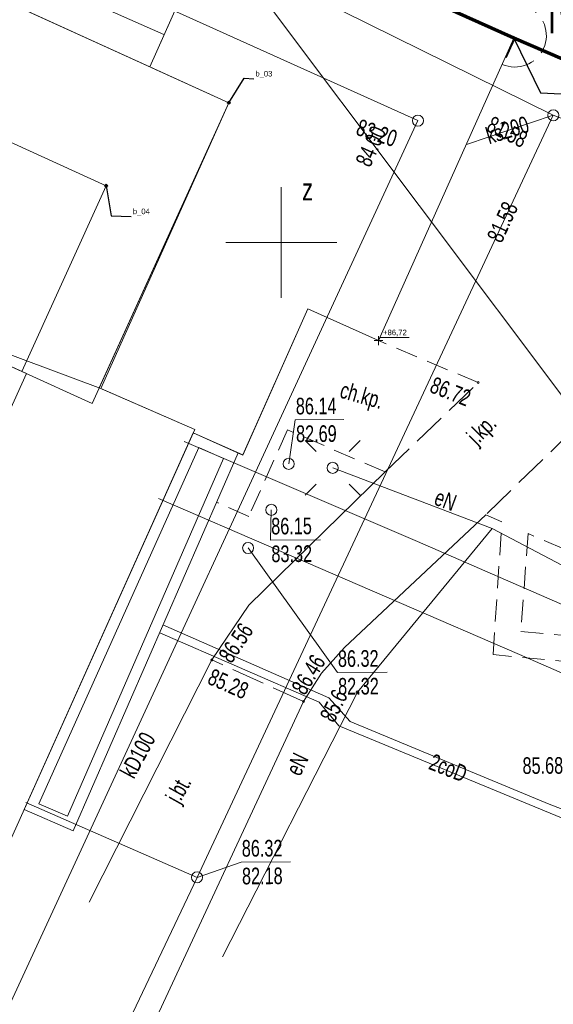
# Model space of a CAD drawing. Header units: metres. Extents: x -1013 to 1493500, y -5789517 to 1032.
# Tile 23 of 66: x -14 to 10, y -70 to -25. Entities that reach past the tile are written whole.
import ezdxf
from ezdxf.xclip import XClip

# ---------------------------------------------------------------- set-up
doc = ezdxf.new("R2010")
doc.units = ezdxf.units.M
doc.header["$MEASUREMENT"] = 0
doc.header["$XCLIPFRAME"] = 0
doc.linetypes.add('2_KTCR02', pattern=[1.5, 1, -0.5])
doc.linetypes.add('2_KTJZ01', pattern=[2, 1.5, -0.5])
doc.layers.add('700-L Mapa 1_100 dwg', color=7, linetype='Continuous')
for name, color, linetype, lineweight in [('703-L Płaszczyzny podejścia 2D3', 152, 'Continuous', 30), ('708-L Opisy_ numeracja obiektów85', 1, 'Continuous', 25), ('709-L Rzędne terenu25', 5, 'Continuous', 13), ('709-L Rzędne terenu85', 1, 'Continuous', 25), ('713-L Obiekty-budynki1', 7, 'Continuous', 13), ('720-L Oznakowanie lądowiska1', 7, 'Continuous', 13), ('720-L Oznakowanie lądowiska176', 203, 'Continuous', 25), ('722-L Obiekty_Latarnie_ słupy_ anteny1', 7, 'Continuous', 13), ('798-L Zakres inwestycji9', 142, 'Continuous', 70), ('ex_02_DXF_MZ_500_4_Dzialki7', 9, 'Continuous', 18), ('ex_02_DXF_MZ_500_4_EGBB_E_T_07', 9, 'Continuous', 18), ('ex_02_DXF_MZ_500_4_EGBB_L_07', 9, 'Continuous', 18), ('ex_02_DXF_MZ_500_4_EGBB_L_17', 9, 'Continuous', 18), ('ex_02_DXF_MZ_500_4_EGBC_L_07', 9, 'Continuous', 18), ('ex_02_DXF_MZ_500_4_EGBE_L_07', 9, 'Continuous', 18), ('ex_02_DXF_MZ_500_4_KTCR_E_T_17', 9, 'Continuous', 18), ('ex_02_DXF_MZ_500_4_KTCR_L_17', 9, 'Continuous', 18), ('ex_02_DXF_MZ_500_4_KTJZ_E_T_07', 9, 'Continuous', 18), ('ex_02_DXF_MZ_500_4_KTJZ_L_07', 9, 'Continuous', 18), ('ex_02_DXF_MZ_500_4_KTKR_D_L_07', 9, 'Continuous', 18), ('ex_02_DXF_MZ_500_4_KTKR_L_07', 9, 'Continuous', 18), ('ex_02_DXF_MZ_500_4_Numery_konturow3', 9, 'Continuous', 18), ('ex_02_DXF_MZ_500_4_Podzial_sekcyjny_krzyze7', 9, 'Continuous', 18), ('ex_02_DXF_MZ_500_4_RTPW_T_17', 9, 'Continuous', 18), ('ex_02_DXF_MZ_500_4_SUPC_D_L_1200', 9, 'Continuous', 18), ('ex_02_DXF_MZ_500_4_SUPC_E_T_1200', 9, 'Continuous', 18), ('ex_02_DXF_MZ_500_4_SUPE_E_T_31', 9, 'Continuous', 18), ('ex_02_DXF_MZ_500_4_SUPE_L_31', 9, 'Continuous', 18), ('ex_02_DXF_MZ_500_4_SUPK_D_L_434', 9, 'Continuous', 18), ('ex_02_DXF_MZ_500_4_SUPK_E_T_434', 9, 'Continuous', 18), ('ex_02_DXF_MZ_500_4_SUPK_L_434', 9, 'Continuous', 18), ('ex_02_DXF_MZ_500_4_SUSM_T_07', 9, 'Continuous', 18), ('ex_02_DXF_MZ_500_4_SUSM_T_37', 9, 'Continuous', 18), ('ex_02_DXF_MZ_500_4_SUTC_T_0200', 9, 'Continuous', 18), ('ex_02_DXF_MZ_500_4_SUTE_T_01', 9, 'Continuous', 18), ('ex_02_DXF_MZ_500_4_SUTK_T_034', 9, 'Continuous', 18), ('ex_02_DXF_MZ_500_4_SUUK_D_T_234', 9, 'Continuous', 18)]:
    doc.layers.add(name, color=color, linetype=linetype, lineweight=lineweight)
doc.layers.get('700-L Mapa 1_100 dwg').off()
doc.styles.add('STYL_AUTOMATYCZNY_2', font='Arial.ttf')
doc.styles.add('STYL_AUTOMATYCZNY_3', font='Arial Narrow.ttf')
doc.styles.add('STYL_AUTOMATYCZNY_4', font='Arial.ttf', dxfattribs={"width": 0.7})
doc.linetypes.add('Linia z krzyżyków', pattern='A,0,[1,88_A.L.03 Sytuacja 1_1001.Shx,S=0.015873,R=0,X=0,Y=0],-2,0', length=2)
doc.dimstyles.new('STYL_AUTOMATYCZNY__4', dxfattribs={"dimtxt": 0.18, "dimasz": 0.0912, "dimexe": 0.18, "dimexo": 0.0625, "dimgap": 0, "dimtad": 0, "dimtih": 1, "dimtoh": 1, "dimdec": 4, "dimzin": 0, "dimdsep": 46, "dimcen": 0.09, "dimadec": 0, "dimazin": 0, "dimtfac": 1, "dimtdec": 4, "dimtmove": 0, "dimatfit": 3, "dimldrblk": 'ARROWHEAD_7', "dimfxl": 1, "dimtolj": 1, "dimtzin": 0, "dimarcsym": 0})
pattern_1 = [(0, (0, 0), (0, 0.1732051), [0, -0.1]), (0, (0.05, 0.0866), (0, 0.1732051), [0, -0.1])]

# ---------------------------------------------------------------- blocks, each defined once
blk = doc.blocks.new('ARROWHEAD_7')
at = {"color": 0, "linetype": 'Continuous', "lineweight": 0}
for p, q in [((0, 0), (-1, 0)), ((-0.25, 0), (0.25, 0)), ((0, -0.25), (0, 0.25))]:
    blk.add_line(p, q, dxfattribs=at)
blk.add_circle((0, 0), 0.25, dxfattribs=at)
blk = doc.blocks.new('Rysunek_1_4', base_point=(-51.91, -72.413))
at = {"layer": 'ex_02_DXF_MZ_500_4_Dzialki7', "color": 9, "linetype": 'Continuous', "lineweight": 18}
blk.add_line((-30.9, 13.243), (13.78, -46.247), dxfattribs=at)
at = {"layer": 'ex_02_DXF_MZ_500_4_EGBB_L_07', "color": 9, "linetype": 'Continuous', "lineweight": 18}
for p, q in [((-7.85, -27.397), (-4.62, -20.177)), ((-4.62, -20.177), (8.59, -26.107)), ((8.59, -26.107), (2.48, -39.757)), ((-4.28, -29.017), (-7.85, -27.397)), ((-10.05, -41.917), (-4.28, -29.017)), ((-0.714, -38.327), (-3.65, -44.917)), ((2.48, -39.757), (-0.714, -38.327)), ((-5.82, -43.767), (-10.05, -41.917)), ((-5.888, -43.92), (-5.82, -43.767)), ((-3.65, -44.917), (-5.888, -43.92))]:
    blk.add_line(p, q, dxfattribs=at)
at = {"layer": 'ex_02_DXF_MZ_500_4_EGBB_L_17', "color": 9, "linetype": 'Continuous', "lineweight": 18}
for p, q in [((-59.98, -3.697), (-7.85, -27.397)), ((-7.85, -27.397), (-4.28, -29.017)), ((-4.28, -29.017), (-10.05, -41.917)), ((-10.05, -41.917), (-20.437, -38.049)), ((-10.05, -41.917), (-20.437, -38.049)), ((-10.05, -41.917), (-5.82, -43.767)), ((-5.82, -43.767), (-40.536, -121.038))]:
    blk.add_line(p, q, dxfattribs=at)
at = {"layer": 'ex_02_DXF_MZ_500_4_EGBC_L_07', "color": 9, "linetype": 'Continuous', "lineweight": 18}
for p, q in [((-59.98, -3.697), (-7.85, -27.397)), ((-7.85, -27.397), (-4.28, -29.017)), ((-4.28, -29.017), (-10.05, -41.917)), ((-10.05, -41.917), (-20.44, -38.047))]:
    blk.add_line(p, q, dxfattribs=at)
at = {"layer": 'ex_02_DXF_MZ_500_4_EGBE_L_07', "color": 9, "linetype": 'Continuous', "lineweight": 18}
for p, q in [((-5.888, -43.92), (-13.518, -60.916)), ((-3.859, -44.824), (-5.888, -43.92)), ((-12.855, -60.66), (-5.636, -44.579)), ((-11.302, -61.879), (-3.859, -44.824)), ((-5.636, -44.579), (-4.516, -45.079)), ((-4.516, -45.079), (-11.561, -61.222)), ((-11.561, -61.222), (-12.855, -60.66)), ((-13.518, -60.916), (-11.302, -61.879))]:
    blk.add_line(p, q, dxfattribs=at)
at = {"layer": 'ex_02_DXF_MZ_500_4_KTCR_L_17', "color": 9, "linetype": '2_KTCR02', "lineweight": 18}
for p, q in [((6.98, -41.647), (2.48, -39.757)), ((-1.63, -43.787), (-3.38, -47.697)), ((2.78, -45.677), (-1.63, -43.787)), ((-3.38, -47.697), (-4.79, -47.067)), ((8.05, -47.927), (7.32, -47.617)), ((7.65, -53.927), (8.05, -47.927)), ((9.23, -48.467), (8.91, -52.877)), ((15.01, -50.937), (9.23, -48.467)), ((8.91, -52.877), (17.42, -53.657)), ((17.44, -54.867), (7.65, -53.927))]:
    blk.add_line(p, q, dxfattribs=at)
at = {"layer": 'ex_02_DXF_MZ_500_4_KTJZ_L_07', "color": 9, "linetype": '2_KTJZ01', "lineweight": 18}
for p, q in [((2.78, -45.677), (6.98, -41.647)), ((11.33, -43.727), (7.32, -47.617)), ((-0.91, -56.047), (-5.04, -54.167))]:
    blk.add_line(p, q, dxfattribs=at)
blk.add_arc((8.636, -25.988), 1.421, 246.1164, 65.2626, dxfattribs=at)
at = {"layer": 'ex_02_DXF_MZ_500_4_KTKR_D_L_07', "color": 9, "linetype": 'Continuous', "lineweight": 18}
for p, q in [((-10.588, -65.101), (-5.04, -54.167)), ((-10.111, -75.81), (-0.91, -56.047))]:
    blk.add_line(p, q, dxfattribs=at)
at = {"layer": 'ex_02_DXF_MZ_500_4_KTKR_L_07', "color": 9, "linetype": 'Continuous', "lineweight": 18}
for p, q in [((-7.21, -25.947), (-12.31, -23.677)), ((-3.38, -51.697), (2.78, -45.677)), ((7.32, -47.617), (0.94, -53.607)), ((-5.04, -54.167), (-3.38, -51.697)), ((0.94, -53.607), (-0.09, -54.767)), ((-0.09, -54.767), (-0.91, -56.047))]:
    blk.add_line(p, q, dxfattribs=at)
at = {"layer": 'ex_02_DXF_MZ_500_4_Podzial_sekcyjny_krzyze7', "color": 9, "linetype": 'Continuous', "lineweight": 18}
for p, q in [((-1.91, -37.827), (-1.91, -32.827)), ((-4.41, -35.327), (0.59, -35.327))]:
    blk.add_line(p, q, dxfattribs=at)
at = {"layer": 'ex_02_DXF_MZ_500_4_RTPW_T_17', "color": 9, "linetype": 'Continuous', "lineweight": 18}
for centre in [(6.98, -41.647), (-5.04, -54.167), (-0.91, -56.047)]:
    blk.add_circle(centre, 0.045, dxfattribs=at)
at = {"layer": 'ex_02_DXF_MZ_500_4_SUPC_D_L_1200', "color": 9, "linetype": 'Continuous', "lineweight": 18}
for p, q in [((4.246, -48.827), (-6.301, -44.305)), ((-7.453, -46.887), (8.839, -53.927)), ((27.476, -58.929), (4.246, -48.827)), ((-7.263, -52.587), (0.241, -55.869)), ((-0.194, -56.072), (-7.399, -52.94)), ((8.839, -53.927), (26.304, -61.566)), ((0.241, -55.869), (1.195, -56.944)), ((0.687, -57.137), (-0.194, -56.072)), ((12.919, -62.205), (0.687, -57.137)), ((1.195, -56.944), (10.176, -60.675)), ((10.176, -60.675), (31.415, -68.835))]:
    blk.add_line(p, q, dxfattribs=at)
at = {"layer": 'ex_02_DXF_MZ_500_4_SUPE_L_31', "color": 9, "linetype": 'Continuous', "lineweight": 18}
for p, q in [((7.61, -48.237), (0.41, -45.497)), ((1.53, -55.617), (7.61, -48.237)), ((11.67, -50.367), (7.61, -48.237)), ((-4.56, -67.567), (1.53, -55.617))]:
    blk.add_line(p, q, dxfattribs=at)
at = {"layer": 'ex_02_DXF_MZ_500_4_SUPK_D_L_434', "color": 9, "linetype": 'Continuous', "lineweight": 18}
for p, q in [((-25.863, -11.665), (10.37, -29.587)), ((-33.867, -12.631), (4.257, -29.825)), ((10.37, -29.587), (-5.714, -63.978)), ((10.37, -29.587), (46.514, -43.249)), ((4.257, -29.825), (-14.578, -70.581)), ((-5.714, -63.978), (-13.448, -60.592)), ((-5.714, -63.978), (-9.636, -72.256))]:
    blk.add_line(p, q, dxfattribs=at)
at = {"layer": 'ex_02_DXF_MZ_500_4_SUPK_L_434', "color": 9, "linetype": 'Continuous', "lineweight": 18}
blk.add_line((6.445, -30.899), (10.37, -29.587), dxfattribs=at)
at = {"layer": 'ex_02_DXF_MZ_500_4_SUSM_T_07', "color": 9, "linetype": 'Continuous', "lineweight": 18}
for p, q in [((-0.332, -44.755), (-0.827, -44.26)), ((1.153, -44.755), (1.648, -44.26)), ((-0.332, -46.24), (-0.827, -46.735)), ((1.153, -46.24), (1.648, -46.735))]:
    blk.add_line(p, q, dxfattribs=at)
at = {"layer": 'ex_02_DXF_MZ_500_4_SUSM_T_37', "color": 9, "linetype": 'Continuous', "lineweight": 18}
blk.add_circle((0.41, -45.497), 0.25, dxfattribs=at)
at = {"layer": 'ex_02_DXF_MZ_500_4_SUTE_T_01', "color": 9, "linetype": 'Continuous', "lineweight": 18}
blk.add_circle((1.53, -55.617), 0.0625, dxfattribs=at)
at = {"layer": 'ex_02_DXF_MZ_500_4_SUTK_T_034', "color": 9, "linetype": 'Continuous', "lineweight": 18}
for p, q in [((-1.575, -45.317), (-1.279, -43.335)), ((-1.279, -43.335), (0.92, -43.32)), ((-2.36, -47.393), (-2.391, -48.753)), ((-2.391, -48.753), (-0.138, -48.738)), ((-3.408, -49.111), (0.622, -54.733)), ((0.622, -54.733), (2.874, -54.717)), ((-5.714, -63.978), (-3.719, -63.294)), ((-3.719, -63.294), (-1.493, -63.278))]:
    blk.add_line(p, q, dxfattribs=at)
at = {"layer": 'ex_02_DXF_MZ_500_4_SUUK_D_T_234', "color": 9, "linetype": 'Continuous', "lineweight": 18}
for centre in [(4.257, -29.825), (10.37, -29.587), (-1.575, -45.317), (-2.36, -47.393), (-3.408, -49.111), (-5.714, -63.978), (-5.714, -63.978)]:
    blk.add_circle(centre, 0.25, dxfattribs=at)
at = {"layer": 'ex_02_DXF_MZ_500_4_EGBB_E_T_07', "color": 9, "linetype": 'Continuous', "lineweight": 18, "insert": (-0.968, -32.926), "char_height": 1, "attachment_point": 4, "style": 'STYL_AUTOMATYCZNY_4'}
blk.add_mtext('\\A1;{\\pql;\\fArial|b0|i0|c238|p0;\\W0.700000;z}', dxfattribs=at)
at = {"layer": 'ex_02_DXF_MZ_500_4_KTCR_E_T_17', "color": 9, "linetype": 'Continuous', "lineweight": 18, "insert": (0.756, -42.062), "char_height": 0.75, "attachment_point": 4, "rotation": 344.1027, "style": 'STYL_AUTOMATYCZNY_4'}
blk.add_mtext('\\A1;{\\pql;\\fArial|b0|i0|c238|p0;\\W0.700000;ch.kp.}', dxfattribs=at)
at = {"layer": 'ex_02_DXF_MZ_500_4_KTJZ_E_T_07', "color": 9, "linetype": 'Continuous', "lineweight": 18, "char_height": 0.75, "attachment_point": 4, "style": 'STYL_AUTOMATYCZNY_4'}
for s, insert, rotation in [('\\A1;{\\pql;\\fArial|b0|i0|c238|p0;\\W0.700000;j.kp.}', (6.731, -44.326), 45), ('\\A1;{\\pql;\\fArial|b0|i0|c238|p0;\\W0.700000;j.bt.}', (-6.743, -60.578), 60.7512)]:
    blk.add_mtext(s, dxfattribs=dict(at, insert=insert, rotation=rotation))
at = {"layer": 'ex_02_DXF_MZ_500_4_Numery_konturow3', "color": 9, "linetype": 'Continuous', "lineweight": 18, "insert": (9.931, -24.627), "char_height": 1.26, "attachment_point": 1, "style": 'STYL_AUTOMATYCZNY_4'}
blk.add_mtext('\\A1;{\\pql;\\fArial|b0|i0|c238|p0;\\W0.700000;Tw}', dxfattribs=at)
at = {"layer": 'ex_02_DXF_MZ_500_4_RTPW_T_17', "color": 9, "linetype": 'Continuous', "lineweight": 18, "char_height": 0.75, "style": 'STYL_AUTOMATYCZNY_4'}
for s, insert, attachment_point, rotation in [('\\A1;{\\pql;\\fArial|b0|i0|c238|p0;\\W0.700000;86.72}', (4.735, -42.069), 7, 338.2485), ('\\A1;{\\pql;\\fArial|b0|i0|c238|p0;\\W0.700000;86.56}', (-4.784, -53.944), 1, 56.0235), ('\\A1;{\\pql;\\fArial|b0|i0|c238|p0;\\W0.700000;86.46}', (-0.841, -55.808), 7, 58.1858), ('\\A1;{\\pql;\\fArial|b0|i0|c238|p0;\\W0.700000;85.68}', (8.982, -59.322), 7, 0.4031)]:
    blk.add_mtext(s, dxfattribs=dict(at, insert=insert, attachment_point=attachment_point, rotation=rotation))
at = {"layer": 'ex_02_DXF_MZ_500_4_SUPC_E_T_1200', "color": 9, "linetype": 'Continuous', "lineweight": 18, "insert": (4.828, -58.729), "char_height": 0.75, "attachment_point": 4, "rotation": 338.6014, "style": 'STYL_AUTOMATYCZNY_4'}
blk.add_mtext('\\A1;{\\pql;\\fArial|b0|i0|c238|p0;\\W0.700000;2coD}', dxfattribs=at)
at = {"layer": 'ex_02_DXF_MZ_500_4_SUPE_E_T_31', "color": 9, "linetype": 'Continuous', "lineweight": 18, "char_height": 0.75, "attachment_point": 7, "style": 'STYL_AUTOMATYCZNY_4'}
for insert, rotation in [((4.933, -47.146), 339.6895), ((-1.051, -59.461), 64.5366)]:
    blk.add_mtext('\\A1;{\\pql;\\fArial|b0|i0|c238|p0;\\W0.700000;eN}', dxfattribs=dict(at, insert=insert, rotation=rotation))
at = {"layer": 'ex_02_DXF_MZ_500_4_SUPK_E_T_434', "color": 9, "linetype": 'Continuous', "lineweight": 18, "char_height": 0.75, "style": 'STYL_AUTOMATYCZNY_4'}
for s, insert, attachment_point, rotation in [('\\A1;{\\pql;\\fArial|b0|i0|c238|p0;\\W0.700000;ks200}', (7.252, -30.177), 1, 17.1), ('\\A1;{\\pql;\\fArial|b0|i0|c238|p0;\\W0.700000;kD100}', (-8.887, -59.396), 4, 61.7932)]:
    blk.add_mtext(s, dxfattribs=dict(at, insert=insert, attachment_point=attachment_point, rotation=rotation))
at = {"layer": 'ex_02_DXF_MZ_500_4_SUTC_T_0200', "color": 9, "linetype": 'Continuous', "lineweight": 18, "insert": (-5.298, -55.226), "char_height": 0.75, "attachment_point": 7, "rotation": 336.3005, "style": 'STYL_AUTOMATYCZNY_4'}
blk.add_mtext('\\A1;{\\pql;\\fArial|b0|i0|c238|p0;\\W0.700000;85.28}', dxfattribs=at)
at = {"layer": 'ex_02_DXF_MZ_500_4_SUTE_T_01', "color": 9, "linetype": 'Continuous', "lineweight": 18, "insert": (-0.198, -56.701), "char_height": 0.75, "attachment_point": 1, "rotation": 63.435, "style": 'STYL_AUTOMATYCZNY_4'}
blk.add_mtext('\\A1;{\\pql;\\fArial|b0|i0|c238|p0;\\W0.700000;85.6}', dxfattribs=at)
at = {"layer": 'ex_02_DXF_MZ_500_4_SUTK_T_034', "color": 9, "linetype": 'Continuous', "lineweight": 18, "char_height": 0.75, "style": 'STYL_AUTOMATYCZNY_4'}
for s, insert, attachment_point, rotation in [('\\A1;{\\pql;\\fArial|b0|i0|c238|p0;\\W0.700000;83.20}', (1.531, -30.098), 4, 341.577), ('\\A1;{\\pql;\\fArial|b0|i0|c238|p0;\\W0.700000;81.58}', (7.465, -29.933), 4, 333.837), ('\\A1;{\\pql;\\fArial|b0|i0|c238|p0;\\W0.700000;84.00}', (1.759, -31.822), 4, 65.628), ('\\A1;{\\pql;\\fArial|b0|i0|c238|p0;\\W0.700000;81.58}', (7.694, -35.238), 4, 65.2031), ('\\A1;{\\pql;\\fArial|b0|i0|c238|p0;\\W0.700000;86.14}', (-1.256, -42.335), 1, 0.4031), ('\\A1;{\\pql;\\fArial|b0|i0|c238|p0;\\W0.700000;82.69}', (-1.247, -43.585), 1, 0.4031), ('\\A1;{\\pql;\\fArial|b0|i0|c238|p0;\\W0.700000;86.15}', (-2.368, -47.753), 1, 0.4031), ('\\A1;{\\pql;\\fArial|b0|i0|c238|p0;\\W0.700000;83.32}', (-2.359, -49.003), 1, 0.4031), ('\\A1;{\\pql;\\fArial|b0|i0|c238|p0;\\W0.700000;86.32}', (0.644, -53.733), 1, 0.4031), ('\\A1;{\\pql;\\fArial|b0|i0|c238|p0;\\W0.700000;82.32}', (0.653, -54.983), 1, 0.4031), ('\\A1;{\\pql;\\fArial|b0|i0|c238|p0;\\W0.700000;86.32}', (-3.696, -62.294), 1, 0.4031), ('\\A1;{\\pql;\\fArial|b0|i0|c238|p0;\\W0.700000;82.18}', (-3.687, -63.544), 1, 0.4031)]:
    blk.add_mtext(s, dxfattribs=dict(at, insert=insert, attachment_point=attachment_point, rotation=rotation))

msp = doc.modelspace()

# ---------------------------------------------------------------- hatches: boundary and pattern name
at = {"layer": '720-L Oznakowanie lądowiska176', "linetype": 'Continuous', "lineweight": 25}
h = msp.add_hatch(dxfattribs=at)
h.set_pattern_fill('TYNK_0001', color=203, style=0, pattern_type=2)
h.set_pattern_definition(pattern_1)
h.paths.add_polyline_path([(8.2053, -25.8659), (7.7684, -25.6672), (7.7601, -25.6854), (8.1971, -25.8841)])
h = msp.add_hatch(dxfattribs=at)
h.set_pattern_fill('TYNK_0001', color=203, style=0, pattern_type=2)
h.set_pattern_definition(pattern_1)
h.paths.add_polyline_path([(8.6514, -26.0687), (8.2053, -25.8659), (8.1971, -25.8841), (8.6431, -26.0869)])
h = msp.add_hatch(dxfattribs=at)
h.set_pattern_fill('TYNK_0001', color=203, style=0, pattern_type=2)
h.set_pattern_definition(pattern_1)
h.paths.add_polyline_path([(8.4585, -26.5413), (8.6613, -26.0952), (8.6431, -26.0869), (8.4403, -26.533)])
h = msp.add_hatch(dxfattribs=at)
h.set_pattern_fill('TYNK_0001', color=203, style=0, pattern_type=2)
h.set_pattern_definition(pattern_1)
h.paths.add_polyline_path([(8.2598, -26.9782), (8.4585, -26.5413), (8.4403, -26.533), (8.2416, -26.9699)])

# ---------------------------------------------------------------- linework, layer by layer
at = {"layer": '703-L Płaszczyzny podejścia 2D3', "color": 152, "linetype": 'Continuous', "lineweight": 30}
msp.add_circle((8.2273, 10.355), 1021.6593, dxfattribs=at)
at = {"layer": '709-L Rzędne terenu25', "color": 5, "linetype": 'Continuous', "lineweight": 13}
for p, q in [((2.2803, -39.7571), (2.6803, -39.7571)), ((2.4803, -39.9571), (2.4803, -39.5571)), ((2.4803, -39.7571), (2.5553, -39.6071)), ((2.5553, -39.6071), (3.8635, -39.6071))]:
    msp.add_line(p, q, dxfattribs=at)
at = {"layer": '713-L Obiekty-budynki1', "color": 7, "linetype": 'Continuous', "lineweight": 13, "flags": 128}
for points in [[(-82.3423, -53.0445), (-69.1797, -58.8771), (-54.6297, -26.2671), (-53.3297, -26.8171), (-51.9697, -23.6171), (-43.5997, -27.1671), (-30.2197, -33.7271), (-20.2767, -38.1212), (-20.0418, -37.6044), (-21.5444, -36.9214), (-17.9699, -29.0582), (-9.813, -32.7661), (-13.6224, -41.1461), (-10.4491, -42.5886), (-4.2797, -29.0171), (-59.9797, -3.6971)], [(-7.8497, -27.3971), (-4.6197, -20.1771), (8.5903, -26.1071), (2.4803, -39.7571), (-0.7143, -38.3272), (-3.6497, -44.9171), (-5.8884, -43.9199), (-5.8197, -43.7671), (-10.1279, -41.8829), (-4.2797, -29.0171)], [(-17.9699, -29.0582), (-9.813, -32.7661), (-13.6224, -41.1461), (-20.2767, -38.1212), (-20.0418, -37.6044), (-21.5444, -36.9214)], [(-20.4397, -38.0471), (-22.0027, -41.5907), (-21.0898, -41.9943), (-22.1207, -44.3609), (-16.0713, -47.1108), (-13.4049, -41.245)]]:
    msp.add_lwpolyline(points, close=True, dxfattribs=at)
at = {"layer": '720-L Oznakowanie lądowiska1', "color": 7, "linetype": 'Continuous', "lineweight": 13, "flags": 128}
for points in [[(8.2053, -25.8659), (8.1971, -25.8841), (7.7601, -25.6854), (7.7684, -25.6672)], [(8.6514, -26.0687), (8.6431, -26.0869), (8.1971, -25.8841), (8.2053, -25.8659)], [(8.4585, -26.5413), (8.4403, -26.533), (8.6431, -26.0869), (8.6613, -26.0952)], [(8.2598, -26.9782), (8.2416, -26.9699), (8.4403, -26.533), (8.4585, -26.5413)]]:
    msp.add_lwpolyline(points, close=True, dxfattribs=at)
at = {"layer": '722-L Obiekty_Latarnie_ słupy_ anteny1', "color": 7, "linetype": 'Continuous', "lineweight": 13, "flags": 128}
for points in [[(8.5903, -26.1778), (8.661, -26.1071), (8.5903, -26.0364), (8.5196, -26.1071)], [(-4.2797, -29.0878), (-4.209, -29.0171), (-4.2797, -28.9464), (-4.3504, -29.0171)], [(-9.813, -32.8368), (-9.7423, -32.7661), (-9.813, -32.6954), (-9.8837, -32.7661)]]:
    msp.add_lwpolyline(points, close=True, dxfattribs=at)
at = {"layer": '798-L Zakres inwestycji9', "color": 142, "linetype": 'Linia z krzyżyków', "lineweight": 70}
msp.add_lwpolyline([(-11.8075, 31.551), (35.1463, 11.302), (17.379, -29.8973), (8.5903, -26.1071), (-4.6197, -20.1771), (-29.4088, -9.2634)], close=True, dxfattribs=at)

# ---------------------------------------------------------------- block references
at = {"layer": '700-L Mapa 1_100 dwg', "color": 52, "linetype": 'Continuous', "lineweight": 25}
ref = msp.add_blockref('Rysunek_1_4', (-51.9097, -72.4133), dxfattribs=at)
XClip(ref).set_block_clipping_path([(-454.4097296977, -337.82710067), (350.5902703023, 193.0005136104)])

# ---------------------------------------------------------------- texts
at = {"layer": '708-L Opisy_ numeracja obiektów85', "color": 1, "linetype": 'Continuous', "lineweight": 25, "char_height": 0.25, "attachment_point": 7, "style": 'STYL_AUTOMATYCZNY_3'}
for s, insert in [('\\A1;{\\pql;\\fArial Narrow|b0|i0|c238|p0;\\W1.000000;b_03}', (-3.0764, -27.9072)), ('\\A1;{\\pql;\\fArial Narrow|b0|i0|c238|p0;\\W1.000000;b_04}', (-8.6097, -34.121))]:
    msp.add_mtext(s, dxfattribs=dict(at, insert=insert))
at = {"layer": '709-L Rzędne terenu85', "color": 1, "lineweight": 25, "insert": (2.6803, -39.5571), "char_height": 0.25, "attachment_point": 7, "style": 'STYL_AUTOMATYCZNY_2'}
msp.add_mtext('\\A1;{\\pql;\\fArial|b0|i0|c238|p0;\\W1.000000;+86,72}', dxfattribs=at)

# ---------------------------------------------------------------- leaders
at = {"layer": '708-L Opisy_ numeracja obiektów85', "color": 1, "linetype": 'Continuous', "lineweight": 25, "annotation_type": 0, "has_hookline": 1, "hookline_direction": 0}
for points, text_width in [([(8.5903, -26.1071), (9.791, -28.5774), (10.7253, -28.6142)], 0.5658), ([(-4.2797, -29.0171), (-3.5883, -27.9072), (-3.1484, -27.944)], 0.6054), ([(-9.813, -32.7661), (-9.5855, -34.121), (-8.6817, -34.1578)], 0.6047)]:
    msp.add_leader(points, dimstyle='STYL_AUTOMATYCZNY__4', dxfattribs=dict(at, text_width=text_width))

doc.saveas('drawing.dxf')
